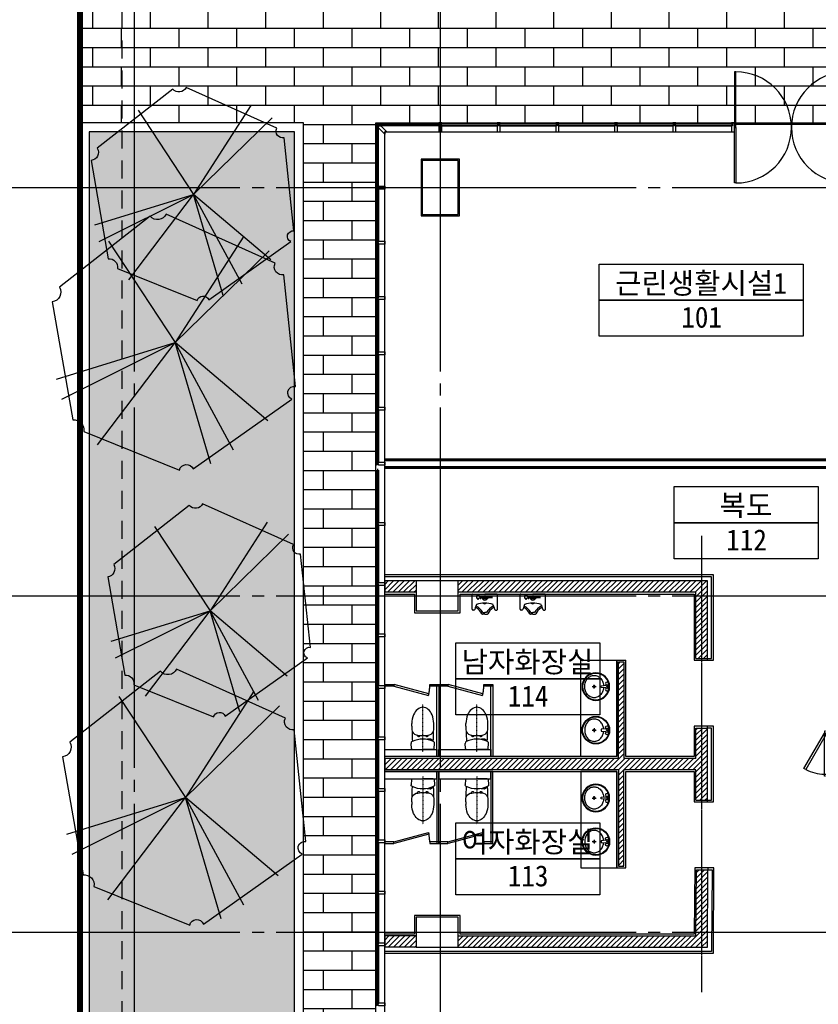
# Model space of a CAD drawing. Header units: millimetres. Extents: x 3753571 to 3837671, y -5256172 to -5196772.
# Tile 3 of 10: x 3771529 to 3784833, y -5235713 to -5219319. Entities that reach past the tile are written whole.
import ezdxf
from ezdxf.enums import TextEntityAlignment as Align

# ---------------------------------------------------------------- set-up
doc = ezdxf.new("R2010")
doc.units = ezdxf.units.MM
doc.header["$MEASUREMENT"] = 0
for name, pattern in [('ACAD_ISO05W100', [34, 24, -3, 0.5, -3, 0.5, -3]), ('CEN', [66, 60, -2, 2, -2]), ('DASHDOT', [22, 20, -1, 0, -1]), ('DASHDOT2', [0.5, 0.25, -0.125, 0, -0.125]), ('HID', [5, 3, -2])]:
    doc.linetypes.add(name, pattern=pattern)
doc.layers.get('0').update_dxf_attribs({"linetype": 'CONTINUOUS'})
for name, color, linetype in [('-TOIL', 251, 'CONTINUOUS'), ('0-F-BATH', 6, 'CONTINUOUS'), ('A-WIN', 4, 'CONTINUOUS'), ('AA-FFXM-SANI', 7, 'CONTINUOUS'), ('CEN', 13, 'CEN'), ('CEN-1', 13, 'CEN'), ('DO', 7, 'CONTINUOUS'), ('door', 4, 'CONTINUOUS'), ('DS-F-BATH FUR', 4, 'CONTINUOUS'), ('F-DOOR', 4, 'CONTINUOUS'), ('FIN', 6, 'CONTINUOUS'), ('HA1', 8, 'CONTINUOUS'), ('HI', 4, 'HID'), ('PR', 3, 'ACAD_ISO05W100'), ('RBO', 1, 'CONTINUOUS'), ('TE2', 2, 'CONTINUOUS'), ('WA1', 2, 'CONTINUOUS'), ('WA2', 3, 'CONTINUOUS'), ('WA3', 7, 'CONTINUOUS'), ('WIN1', 4, 'CONTINUOUS'), ('WIN2', 9, 'CONTINUOUS')]:
    doc.layers.add(name, color=color, linetype=linetype)
doc.styles.add('돋움체', font='txt')

# ---------------------------------------------------------------- blocks, each defined once
blk = doc.blocks.new('D_750')
at = {"layer": 'DO', "color": 8}
for p, q in [((572803, -959540), (573487, -959540)), ((572818, -959588), (573472, -959588)), ((572818, -959660), (573472, -959660))]:
    blk.add_line(p, q, dxfattribs=at)
at = {"layer": 'DO'}
for points in [[(573487, -959540), (573469, -959571), (572878, -959229), (572895, -959199), (573487, -959540)], [(572770, -959560), (572770, -959540), (572803, -959540), (572803, -959588), (572818, -959588), (572818, -959660), (572770, -959660), (572770, -959640)], [(573520, -959560), (573520, -959540), (573487, -959540), (573487, -959588), (573472, -959588), (573472, -959660), (573520, -959660), (573520, -959640)]]:
    blk.add_lwpolyline(points, dxfattribs=at)
at = {"layer": 'DO', "color": 8}
blk.add_arc((573487, -959540), 684, 152.9331, 180, dxfattribs=at)
blk = doc.blocks.new('rewa')
at = {"layer": 'DS-F-BATH FUR', "color": 6}
for p, q in [((-17980, -13277), (-17987, -13361)), ((-17965, -13263), (-17791, -13263)), ((-17617, -13263), (-17791, -13263)), ((-17602, -13277), (-17595, -13361)), ((-17973, -13647), (-17973, -13693)), ((-17608, -13647), (-17608, -13693))]:
    blk.add_line(p, q, dxfattribs=at)
at = {"layer": 'DS-F-BATH FUR', "color": 1, "linetype": 'DASHDOT2', "ltscale": 0.2}
blk.add_line((-17791, -13224), (-17791, -14017), dxfattribs=at)
at = {"layer": 'DS-F-BATH FUR', "color": 6}
for centre, radius, start, end in [((-17965, -13278), 15, 90, 175.5438), ((-17617, -13278), 15, 4.4562, 90), ((-17955, -13364), 32, 175.5438, 244.3291), ((-13971, -13637), 4000, 176.5255, 179.0748), ((-17791, -13023), 410, 244.3291, 270), ((-17923, -13401), 30, 177.5999, 267.48), ((-17929, -13531), 100, 82.3542, 87.48), ((-17896, -13113), 319, 266.3723, 273.1106), ((-17880, -13402), 30, 273.1106, 303.816), ((-17791, -13023), 410, 270, 295.6709), ((-21611, -13637), 4000, 0.9252, 3.4745), ((-17627, -13364), 32, 295.6709, 4.4562), ((-17883, -13593), 90, 102.3712, 179.2062), ((-13973, -13647), 4000, 179.2062, 180), ((-17791, -14013), 520, 77.6288, 102.3712), ((-17861, -13498), 22.5, 5.9653, 189.5013), ((-17721, -13498), 22.5, 350.4987, 174.0347), ((-17699, -13593), 90, 0.7938, 77.6288), ((-21608, -13647), 4000, 0, 0.7938), ((-17593, -13693), 380, 180, 202.6364), ((-17988, -13693), 380, 337.3636, 0), ((-17713, -13743), 250, 202.6364, 228.143), ((-17791, -13829), 134, 228.143, 311.857), ((-17868, -13743), 250, 311.857, 337.3636)]:
    blk.add_arc(centre, radius, start, end, dxfattribs=at)
blk = doc.blocks.new('A$C297C6AD3')
at = {"layer": '-TOIL'}
for p, q in [((-31, 1), (31, 1)), ((0, 31), (0, -31)), ((195, 21), (118, 14)), ((118, 14), (118, -14)), ((200, 29), (200, 26)), ((228, 29), (228, -29)), ((118, -14), (195, -21)), ((200, -26), (200, -29))]:
    blk.add_line(p, q, dxfattribs=at)
blk.add_lwpolyline([(157, 18, 0.064435), (146, 72, 0.091719), (112, 132, 0.103599), (59, 172, 0.113912), (0, 186, 0.113912), (-59, 172, 0.103599), (-112, 132, 0.091719), (-146, 72, 0.084785), (-158, 0, 0.084785), (-146, -72, 0.091719), (-112, -132, 0.103599), (-59, -172, 0.113912), (0, -186, 0.113912), (59, -172, 0.103599), (112, -132, 0.091719), (146, -72, 0.064435), (157, -18, 0.084785)], format="xyb", dxfattribs=at)
for centre, radius in [((28, 0), 230), ((28, 0), 220), ((0, 0), 15), ((214, 50), 25), ((214, 0), 8), ((214, -50), 25)]:
    blk.add_circle(centre, radius, dxfattribs=at)
for centre, start, end in [((194, 26), 275.3909, 0), ((194, -26), 0, 84.6091)]:
    blk.add_arc(centre, 5, start, end, dxfattribs=at)
blk = doc.blocks.new('평면도$0$A$C5F25755C')
at = {"layer": '-TOIL'}
for p, q in [((0, 223), (0, 0)), ((281, 235), (12, 235)), ((255, 174), (282, 184)), ((295, 202), (295, 222)), ((40, 27), (40, 44)), ((42, 57), (42, 69)), ((42, 69), (77, 69)), ((42, 57), (77, 57)), ((77, 43), (42, 43)), ((53, 12), (47, 0)), ((47, 0), (73, 0)), ((47, 0), (53, -11)), ((54, 69), (51, 137)), ((66, 12), (53, 12)), ((64, 69), (67, 137)), ((73, 0), (66, 12)), ((66, -11), (73, 0)), ((77, 69), (77, 57)), ((79, 44), (79, 27)), ((94, 37), (79, 37)), ((194, 153), (255, 174)), ((343, 34), (343, 0)), ((374, 0), (374, 42)), ((0, -223), (0, 0)), ((13, -101), (0, -88)), ((13, -147), (0, -159)), ((13, -106), (13, -101)), ((13, -141), (13, -106)), ((13, -141), (13, -147)), ((27, -106), (27, -141)), ((27, -140), (27, -106)), ((27, -106), (31, -106)), ((42, -146), (27, -140)), ((40, -50), (40, -26)), ((42, -50), (40, -50)), ((42, -71), (42, -50)), ((77, -50), (42, -50)), ((42, -71), (77, -71)), ((42, -95), (42, -85)), ((77, -85), (42, -85)), ((78, -146), (42, -146)), ((53, -11), (66, -11)), ((77, -50), (79, -50)), ((77, -50), (77, -71)), ((77, -85), (77, -104)), ((78, -146), (78, -105)), ((78, -105), (83, -110)), ((83, -139), (78, -146)), ((79, -50), (79, -26)), ((79, -37), (94, -37)), ((83, -110), (83, -139)), ((93, -117), (83, -117)), ((83, -132), (93, -132)), ((93, -132), (93, -117)), ((194, -153), (255, -174)), ((255, -174), (282, -184)), ((343, -34), (343, 0)), ((374, 0), (374, -42)), ((281, -235), (12, -235)), ((295, -202), (295, -222))]:
    blk.add_line(p, q, dxfattribs=at)
blk.add_circle((60, 0), 33, dxfattribs=at)
for centre, radius, start, end in [((12, 223), 12, 90, 180), ((282, 222), 13, 0, 94.2422), ((276, 202), 19.3, 289.1079, 359.2168), ((42, 50), 7, 90, 270), ((36, 40), 16.6, 76.0432, 82.5006), ((36, 61), 16.6, 277.4994, 283.9568), ((37, 45), 11.2, 59.0362, 76.0432), ((37, 56), 11.2, 283.9568, 300.9638), ((39, 48), 7.36, 34.6195, 59.0362), ((39, 52), 7.36, 300.9638, 325.3805), ((42, 50), 3.72, 0, 34.6195), ((42, 50), 3.72, 325.3805, 0), ((53, 50), 3.72, 145.3805, 180), ((53, 50), 3.72, 180, 214.6195), ((56, 48), 7.36, 120.9638, 145.3805), ((56, 52), 7.36, 214.6195, 239.0362), ((62, 121), 19.7, 98.0272, 123.0849), ((58, 45), 11.2, 103.9568, 120.9638), ((58, 56), 11.2, 239.0362, 256.0432), ((59, 40), 16.6, 90, 103.9568), ((59, 61), 16.6, 256.0432, 270), ((56, 121), 19.7, 56.9151, 81.9728), ((59, 40), 16.6, 76.0432, 90), ((59, 61), 16.6, 270, 283.9568), ((60, 45), 11.2, 59.0362, 76.0432), ((60, 56), 11.2, 283.9568, 300.9638), ((62, 48), 7.36, 34.6195, 59.0362), ((62, 52), 7.36, 300.9638, 325.3805), ((65, 50), 3.72, 0, 34.6195), ((65, 50), 3.72, 325.3805, 0), ((76, 50), 3.72, 145.3805, 180), ((76, 50), 3.72, 180, 214.6195), ((79, 48), 7.36, 120.9638, 145.3805), ((79, 52), 7.36, 214.6195, 239.0362), ((81, 45), 11.2, 103.9568, 120.9638), ((81, 56), 11.2, 239.0362, 256.0432), ((77, 50), 7, 270, 90), ((82, 40), 16.6, 94.5225, 103.9568), ((82, 61), 16.6, 256.0432, 265.4775), ((65, 0), 47, 308.0888, 51.9112), ((518, 12), 353, 156.3901, 181.8729), ((149, 0), 22, 314.1864, 45.8136), ((518, -12), 353, 178.1271, 203.6099), ((149, 0), 32, 299.3495, 60.6505), ((519, 335), 349, 209.8739, 239.6798), ((281, 165), 27.9, 159.9216, 205.6297), ((482, 301), 270, 213.2087, 245.0015), ((355, 42), 19.1, 0, 47.2682), ((20, -106), 7, 0, 180), ((20, -141), 7, 180, 0), ((31, -95), 11, 270, 0), ((42, -78), 7, 90, 270), ((36, -88), 16.6, 76.0432, 82.5006), ((36, -67), 16.6, 277.4994, 283.9568), ((37, -83), 11.2, 59.0362, 76.0432), ((37, -72), 11.2, 283.9568, 300.9638), ((39, -80), 7.36, 34.6195, 59.0362), ((39, -76), 7.36, 300.9638, 325.3805), ((42, -78), 3.72, 0, 34.6195), ((42, -78), 3.72, 325.3805, 0), ((53, -78), 3.72, 145.3805, 180), ((53, -78), 3.72, 180, 214.6195), ((56, -80), 7.36, 120.9638, 145.3805), ((56, -76), 7.36, 214.6195, 239.0362), ((58, -83), 11.2, 103.9568, 120.9638), ((58, -72), 11.2, 239.0362, 256.0432), ((59, -88), 16.6, 90, 103.9568), ((59, -67), 16.6, 256.0432, 270), ((59, -88), 16.6, 76.0432, 90), ((59, -67), 16.6, 270, 283.9568), ((60, -83), 11.2, 59.0362, 76.0432), ((60, -72), 11.2, 283.9568, 300.9638), ((62, -80), 7.36, 34.6195, 59.0362), ((62, -76), 7.36, 300.9638, 325.3805), ((65, -78), 3.72, 0, 34.6195), ((65, -78), 3.72, 325.3805, 0), ((76, -78), 3.72, 145.3805, 180), ((76, -78), 3.72, 180, 214.6195), ((79, -80), 7.36, 120.9638, 145.3805), ((79, -76), 7.36, 214.6195, 239.0362), ((81, -83), 11.2, 103.9568, 120.9638), ((81, -72), 11.2, 239.0362, 256.0432), ((77, -78), 7, 270, 90), ((82, -88), 16.6, 94.5225, 103.9568), ((82, -67), 16.6, 256.0432, 265.4775), ((519, -335), 349, 120.3215, 150.2591), ((281, -165), 27.9, 154.3703, 200.0784), ((482, -301), 270, 114.9985, 146.7913), ((355, -42), 19.1, 312.7318, 0), ((12, -223), 12, 180, 270), ((282, -222), 13, 265.7578, 0), ((276, -202), 19.3, 0.7832, 70.8921)]:
    blk.add_arc(centre, radius, start, end, dxfattribs=at)
blk = doc.blocks.new('CW-1')
at = {"layer": 'door'}
for points in [[(704860, -1026992), (704879, -1026992), (704879, -1026980), (704829, -1026980), (704829, -1026992), (704848, -1026992)], [(704848, -1027028), (704829, -1027028), (704829, -1027130), (704879, -1027130), (704879, -1027028), (704860, -1027028)], [(704848, -1026992), (704848, -1027028)], [(704860, -1026992), (704860, -1027028)]]:
    blk.add_lwpolyline(points, dxfattribs=at)
blk = doc.blocks.new('CW-2')
at = {"layer": 'WIN1'}
blk.add_lwpolyline([(705467, -982124), (705441, -982124), (705477, -982160), (705503, -982160), (705605, -982262), (705570, -982262), (705570, -982297), (705468, -982195), (705468, -982168), (705432, -982132), (705432, -982159), (705420, -982147), (705420, -982112), (705455, -982112), (705467, -982124)], dxfattribs=at)
blk = doc.blocks.new('CW-3')
at = {"layer": 'door'}
for points in [[(723064, -1003919), (723045, -1003919), (723045, -1003817), (723095, -1003817), (723095, -1003919), (723095, -1003919)], [(723095, -1003955), (723095, -1003955), (723095, -1003967), (723045, -1003967), (723045, -1003955), (723064, -1003955)], [(723064, -1003955), (723064, -1003919)], [(723095, -1003955), (723095, -1003919)]]:
    blk.add_lwpolyline(points, dxfattribs=at)
blk = doc.blocks.new('청단풍_2')
at = {"color": 244}
for p in [(-0.2569, 0.39), (0.2642, 0.4102), (0.3628, 0.3538), (-0.4569, -0.1413), (-0.4372, -0.2178), (-0.2992, -0.3949), (0.1374, -0.4673), (0.2247, -0.415), (0.3571, -0.3023)]:
    blk.add_line(p, (0, 0), dxfattribs=at)
blk.add_lwpolyline([(0.4191, 0.2612, -0.619265), (0.3853, 0.3055), (-0.0344, 0.4947, -0.546637), (-0.0964, 0.4866), (-0.4457, 0.2129, -0.535549), (-0.4738, 0.1566), (-0.395, -0.2983, -0.500177), (-0.3527, -0.3426), (0.0163, -0.4915, -0.719746), (0.0698, -0.4875), (0.4501, -0.2178, -0.913641), (0.4642, -0.1695)], format="xyb", close=True)

msp = doc.modelspace()

# ---------------------------------------------------------------- hatches: boundary and pattern name
at = {"layer": 'HA1', "ltscale": 1000}
h = msp.add_hatch(dxfattribs=at)
h.set_pattern_fill('AR-BRSTD', color=256, scale=120)
h.set_pattern_definition([(0, (2862666.85, -4093561.58), (0, 320.04), []), (90, (2862666.85, -4093561.6), (-480, 320.04), [320.04, -320.04])])
h.paths.add_polyline_path([(3778334.29, -5217262.953), (3772534.29, -5217262.953), (3772534.29, -5221037.953), (3776259.29, -5221037.953), (3776259.29, -5242387.953), (3772534.29, -5242387.953), (3772534.29, -5247162.953), (3815734.29, -5247162.953), (3815734.29, -5217262.953), (3802234.29, -5217262.953)])
h.paths.add_polyline_path([(3810809.29, -5221037.953), (3810809.29, -5242387.953), (3792209.289, -5242387.953), (3792209.289, -5243887.952), (3789234.29, -5243887.953), (3789234.29, -5242387.953), (3777459.29, -5242387.953), (3777459.29, -5221037.953)], flags=16)
h.paths.add_polyline_path([(3786634.29, -5221662.953), (3786634.29, -5222562.953), (3786034.29, -5222562.953), (3786034.29, -5221662.953)], flags=0)
h.paths.add_polyline_path([(3793834.29, -5221662.953), (3794434.29, -5221662.953), (3794434.29, -5222562.953), (3793934.29, -5222562.953), (3793934.29, -5226662.953), (3794434.29, -5226662.953), (3794434.29, -5226762.953), (3793834.29, -5226762.953), (3793834.29, -5222562.953)], flags=0)
h.paths.add_polyline_path([(3778834.29, -5221662.953), (3778834.29, -5222562.953), (3778234.29, -5222562.953), (3778234.29, -5221662.953)], flags=0)
h.paths.add_polyline_path([(3785084.29, -5228562.953), (3789334.29, -5228562.953), (3789334.29, -5229562.953), (3789234.29, -5229562.953), (3789134.29, -5229562.953), (3789134.29, -5230862.953), (3789234.29, -5230862.953), (3789334.29, -5230862.953), (3789334.29, -5232562.953), (3789234.29, -5232562.953), (3789134.29, -5232562.953), (3789134.29, -5233862.953), (3789234.29, -5233862.953), (3789334.29, -5233862.953), (3789334.29, -5234862.953), (3785084.29, -5234862.953)], flags=0)
h.paths.add_polyline_path([(3789304.29, -5228592.953), (3789304.29, -5229532.953), (3789234.29, -5229532.953), (3789234.29, -5228662.953), (3786534.29, -5228662.953), (3786534.29, -5234762.953), (3789234.29, -5234762.953), (3789234.29, -5233892.953), (3789304.29, -5233892.953), (3789304.29, -5234832.953), (3784864.29, -5234832.953), (3784864.29, -5231942.953), (3784934.29, -5231942.953), (3784934.29, -5234762.953), (3786534.29, -5234762.953), (3786534.29, -5228662.953), (3784934.29, -5228662.953), (3784934.29, -5231132.953), (3784864.29, -5231132.953), (3784864.29, -5228592.953)], flags=0)
h.paths.add_polyline_path([(3782889.29, -5228562.953), (3782934.29, -5228562.953), (3783084.29, -5228562.953), (3783084.29, -5229982.953), (3782984.29, -5229982.953), (3782889.29, -5229982.953), (3782889.29, -5231082.953), (3782984.29, -5231082.953), (3783084.29, -5231082.953), (3783084.29, -5232342.953), (3782984.29, -5232342.953), (3782889.29, -5232342.953), (3782889.29, -5233442.953), (3782993.332, -5233442.953), (3783093.332, -5233442.953), (3783084.29, -5234862.953), (3782889.29, -5234862.953), (3782889.29, -5234762.953), (3778834.29, -5234762.953), (3778134.29, -5234762.953), (3778134.29, -5234262.953), (3778834.29, -5234262.953), (3778834.29, -5234572.953), (3782794.29, -5234572.953), (3782803.332, -5233472.953), (3782889.29, -5233472.953), (3782889.29, -5232342.953), (3782764.29, -5232342.953), (3782764.29, -5231837.953), (3781624.29, -5231837.953), (3781624.29, -5233442.953), (3781474.29, -5233442.953), (3780874.29, -5233442.953), (3780874.29, -5231837.953), (3779409.29, -5231837.953), (3779409.29, -5233037.953), (3779379.29, -5233037.953), (3779259.29, -5233037.953), (3779259.29, -5233007.953, 0.052994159), (3779245.885, -5232881.833), (3778667.054, -5233036.931), (3778659.29, -5233007.953), (3778659.29, -5233037.953), (3778509.29, -5233037.953), (3778359.29, -5233037.953), (3778359.29, -5233007.953, 0.052994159), (3778345.885, -5232881.833), (3777767.054, -5233036.931), (3777759.29, -5233007.953), (3778338.845, -5232852.661), (3778346.61, -5232881.639), (3778345.885, -5232881.833, -0.052994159), (3778359.29, -5233007.953), (3778479.29, -5233007.953), (3778479.29, -5231837.953), (3781474.29, -5231837.953), (3781474.29, -5233442.953), (3781624.29, -5233442.953), (3781624.29, -5231837.953), (3782764.29, -5231837.953), (3782764.29, -5232342.953), (3782889.29, -5232342.953), (3782889.29, -5231082.953), (3782764.29, -5231082.953), (3782764.29, -5231587.953), (3781624.29, -5231587.953), (3781624.29, -5229982.953), (3781474.29, -5229982.953), (3781474.29, -5231587.953), (3778479.29, -5231587.953), (3778479.29, -5231467.953), (3778479.29, -5230417.953), (3778359.29, -5230417.953, -0.052994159), (3778345.885, -5230544.072), (3778346.61, -5230544.266), (3778338.845, -5230573.244), (3777759.29, -5230417.953), (3777609.29, -5230417.953), (3777609.29, -5230387.953), (3777759.29, -5230387.953), (3777759.29, -5230417.953), (3777767.054, -5230388.975), (3778345.885, -5230544.072, 0.052994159), (3778359.29, -5230417.953), (3778359.29, -5230387.953), (3778509.29, -5230387.953), (3778659.29, -5230387.953), (3778659.29, -5230417.953), (3778667.054, -5230388.975), (3779245.885, -5230544.072, 0.052994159), (3779259.29, -5230417.953), (3779259.29, -5230387.953), (3779409.29, -5230387.953), (3779409.29, -5230417.953), (3779409.29, -5231587.953), (3780874.29, -5231587.953), (3780874.29, -5229982.953), (3781474.29, -5229982.953), (3781624.29, -5229982.953), (3781624.29, -5231587.953), (3782764.29, -5231587.953), (3782764.29, -5231082.953), (3782889.29, -5231082.953), (3782889.29, -5229952.953), (3782794.29, -5229952.953), (3782794.29, -5228852.953), (3778834.29, -5228852.953), (3778834.29, -5229162.953), (3778134.29, -5229162.953), (3778134.29, -5228662.953), (3778834.29, -5228662.953), (3782889.29, -5228662.953)], flags=0)
h.paths.add_polyline_path([(3792384.29, -5228562.953), (3795384.29, -5228562.953), (3795384.29, -5231162.953), (3798884.29, -5231162.953), (3798884.29, -5231062.953), (3799334.542, -5231062.953), (3799334.542, -5231162.953), (3795384.29, -5231162.953), (3795384.29, -5234862.953), (3792384.29, -5234862.953)], flags=0)
h.paths.add_polyline_path([(3795854.29, -5228592.953), (3795854.29, -5228662.953), (3792584.29, -5228662.953), (3792584.29, -5234762.953), (3795954.29, -5234762.953), (3795954.29, -5234832.953), (3792414.29, -5234832.953), (3792414.29, -5228592.953)], flags=0)
h.paths.add_polyline_path([(3782984.29, -5231112.953), (3783054.29, -5231112.953), (3783054.29, -5232312.953), (3782984.29, -5232312.953)], flags=0)
h.paths.add_polyline_path([(3789234.29, -5230892.953), (3789304.29, -5230892.953), (3789304.29, -5232532.953), (3789234.29, -5232532.953)], flags=0)
h.paths.add_polyline_path([(3779379.29, -5231467.953), (3779379.29, -5231587.953), (3778509.29, -5231587.953), (3778509.29, -5231467.953)], flags=0)
h.paths.add_polyline_path([(3796914.29, -5228592.953), (3799554.29, -5228592.953), (3799554.29, -5228662.953), (3796914.29, -5228662.953)], flags=0)
h.paths.add_polyline_path([(3801634.29, -5221662.953), (3802234.29, -5221662.953), (3802234.29, -5222562.953), (3801634.29, -5222562.953)], flags=0)
h.paths.add_polyline_path([(3800614.29, -5228592.953), (3802154.29, -5228592.953), (3802154.29, -5228662.953), (3801584.29, -5228662.953), (3801584.29, -5234762.953), (3803184.29, -5234762.953), (3803184.29, -5228662.953), (3802964.29, -5228662.953), (3802964.29, -5228592.953), (3803404.29, -5228592.953), (3803404.29, -5234832.953), (3796764.29, -5234832.953), (3796764.29, -5234762.953), (3801584.29, -5234762.953), (3801584.29, -5228662.953), (3800614.29, -5228662.953)], flags=0)
h.paths.add_polyline_path([(3793834.29, -5236662.953), (3794434.29, -5236662.953), (3794434.29, -5236762.953), (3793934.29, -5236762.953), (3793934.29, -5240862.953), (3794434.29, -5240862.953), (3794434.29, -5241762.953), (3793834.29, -5241762.953), (3793834.29, -5240862.953)], flags=0)
h.paths.add_polyline_path([(3786634.29, -5240862.953), (3786634.29, -5241762.953), (3786034.29, -5241762.953), (3786034.29, -5240862.953)], flags=0)
h.paths.add_polyline_path([(3778834.29, -5240862.953), (3778834.29, -5241762.953), (3778234.29, -5241762.953), (3778234.29, -5240862.953)], flags=0)
h.paths.add_polyline_path([(3809434.29, -5221662.953), (3810034.29, -5221662.953), (3810034.29, -5222562.953), (3809434.29, -5222562.953)], flags=0)
h.paths.add_polyline_path([(3809434.29, -5228662.953), (3810134.29, -5228662.953), (3810134.29, -5229162.953), (3809434.29, -5229162.953)], flags=0)
h.paths.add_polyline_path([(3801634.29, -5240862.953), (3802234.29, -5240862.953), (3802234.29, -5241762.953), (3801634.29, -5241762.953)], flags=0)
h.paths.add_polyline_path([(3809434.29, -5234262.953), (3810134.29, -5234262.953), (3810134.29, -5234762.953), (3809434.29, -5234762.953)], flags=0)
h.paths.add_polyline_path([(3809434.29, -5240862.953), (3810034.29, -5240862.953), (3810034.29, -5241762.953), (3809434.29, -5241762.953)], flags=0)
at = {"layer": 'HA1'}
h = msp.add_hatch(dxfattribs=at)
h.set_pattern_fill('AR-SAND', color=256, scale=150)
h.set_pattern_definition([(37.5, (2862666.85, -4093561.58), (-9.449004, 289.023565), [0, -228, 0, -255, 0, -243.75]), (7.5, (2862666.85, -4093561.58), (265.46651, 423.32191), [0, -123, 0, -205.5, 0, -78.75]), (327.5, (2862482.35, -4093561.58), (467.12128, 0.84886), [0, -75, 0, -270, 0, -352.5]), (317.5, (2862482.35, -4093561.58), (450.91899, 131.65133), [0, -37.5, 0, -177, 0, -202.5])])
h.paths.add_polyline_path([(3772684.29, -5242237.953), (3776109.29, -5242237.953), (3776109.29, -5221187.953), (3772684.29, -5221187.953)])
at = {"layer": 'HA1', "ltscale": 200}
h = msp.add_hatch(dxfattribs=at)
h.set_pattern_fill('ANSI31', color=256, scale=500)
h.paths.add_polyline_path([(3782984.29, -5231112.953), (3782794.29, -5231112.953), (3782794.29, -5231617.953), (3781594.29, -5231617.953), (3781594.29, -5230012.953), (3781504.29, -5230012.953), (3781504.29, -5231617.953), (3777609.29, -5231617.953), (3777609.29, -5231807.953), (3781504.29, -5231807.953), (3781504.29, -5233412.953), (3781594.29, -5233412.953), (3781594.29, -5231807.953), (3782794.29, -5231807.953), (3782794.29, -5232312.953), (3782984.29, -5232312.953)])
h.paths.add_polyline_path([(3778134.29, -5228662.953), (3777609.29, -5228662.953), (3777609.29, -5228852.953), (3778134.29, -5228852.953)])
h.paths.add_polyline_path([(3782984.29, -5228662.953), (3782934.29, -5228662.953), (3778834.29, -5228662.953), (3778834.29, -5228852.953), (3782794.29, -5228852.953), (3782794.29, -5229952.953), (3782984.29, -5229952.953)])
h.paths.add_polyline_path([(3778134.29, -5234572.953), (3777609.29, -5234572.953), (3777609.29, -5234762.953), (3778134.29, -5234762.953)])
h.paths.add_polyline_path([(3782993.332, -5233472.953), (3782803.332, -5233472.953), (3782794.29, -5234572.953), (3778834.29, -5234572.953), (3778834.29, -5234762.953), (3782984.29, -5234762.953)])

# ---------------------------------------------------------------- linework, layer by layer
at = {"layer": '-TOIL'}
for points in [[(3780874.29, -5231587.953), (3780874.29, -5229982.953), (3781474.29, -5229982.953), (3781474.29, -5231587.953)], [(3780874.29, -5231837.953), (3780874.29, -5233442.953), (3781474.29, -5233442.953), (3781474.29, -5231837.953)]]:
    msp.add_lwpolyline(points, close=True, dxfattribs=at)
at = {"layer": '0-F-BATH'}
for points in [[(3777609.29, -5231467.953), (3778479.29, -5231467.953), (3778479.29, -5231587.953), (3777609.29, -5231587.953)], [(3777609.29, -5231957.953), (3778479.29, -5231957.953), (3778479.29, -5231837.953), (3777609.29, -5231837.953)]]:
    msp.add_lwpolyline(points, dxfattribs=at)
for points in [[(3779379.29, -5231467.953), (3779379.29, -5231587.953), (3778509.29, -5231587.953), (3778509.29, -5231467.953)], [(3779379.29, -5231957.953), (3779379.29, -5231837.953), (3778509.29, -5231837.953), (3778509.29, -5231957.953)]]:
    msp.add_lwpolyline(points, close=True, dxfattribs=at)
at = {"layer": 'A-WIN'}
for points in [[(3777609.29, -5230387.953), (3777759.29, -5230387.953), (3777759.29, -5230417.953), (3777609.29, -5230417.953)], [(3778346.61, -5230544.266), (3777767.054, -5230388.975), (3777759.29, -5230417.953), (3778338.845, -5230573.244)], [(3778359.29, -5230387.953), (3778509.29, -5230387.953), (3778509.29, -5230417.953), (3778359.29, -5230417.953)], [(3778479.29, -5231587.953), (3778479.29, -5230387.953), (3778509.29, -5230387.953), (3778509.29, -5231587.953)], [(3778509.29, -5230387.953), (3778659.29, -5230387.953), (3778659.29, -5230417.953), (3778509.29, -5230417.953)], [(3779246.61, -5230544.266), (3778667.054, -5230388.975), (3778659.29, -5230417.953), (3779238.845, -5230573.244)], [(3779259.29, -5230387.953), (3779409.29, -5230387.953), (3779409.29, -5230417.953), (3779259.29, -5230417.953)], [(3779379.29, -5231587.953), (3779379.29, -5230387.953), (3779409.29, -5230387.953), (3779409.29, -5231587.953)], [(3778479.29, -5231837.953), (3778479.29, -5233037.953), (3778509.29, -5233037.953), (3778509.29, -5231837.953)], [(3779379.29, -5231837.953), (3779379.29, -5233037.953), (3779409.29, -5233037.953), (3779409.29, -5231837.953)], [(3778346.61, -5232881.639), (3777767.054, -5233036.931), (3777759.29, -5233007.953), (3778338.845, -5232852.661)], [(3779246.61, -5232881.639), (3778667.054, -5233036.931), (3778659.29, -5233007.953), (3779238.845, -5232852.661)], [(3778359.29, -5233037.953), (3778509.29, -5233037.953), (3778509.29, -5233007.953), (3778359.29, -5233007.953)], [(3778509.29, -5233037.953), (3778659.29, -5233037.953), (3778659.29, -5233007.953), (3778509.29, -5233007.953)], [(3779259.29, -5233037.953), (3779409.29, -5233037.953), (3779409.29, -5233007.953), (3779259.29, -5233007.953)]]:
    msp.add_lwpolyline(points, close=True, dxfattribs=at)
msp.add_lwpolyline([(3777609.29, -5233037.953), (3777759.29, -5233037.953), (3777759.29, -5233007.953), (3777609.29, -5233007.953)], dxfattribs=at)
at = {"layer": 'CEN', "ltscale": 100}
for p, q in [((3773434.29, -5205977.477), (3773434.29, -5250325.917)), ((3778534.29, -5205977.477), (3778534.29, -5250325.917)), ((3769198.874, -5222112.953), (3820057.54, -5222112.953)), ((3769198.874, -5228912.953), (3820057.54, -5228912.953)), ((3769198.874, -5234512.953), (3820057.54, -5234512.953))]:
    msp.add_line(p, q, dxfattribs=at)
at = {"layer": 'CEN-1'}
msp.add_line((3782889.29, -5227912.953), (3782889.29, -5235512.953), dxfattribs=at)
at = {"layer": 'F-DOOR', "color": 1, "linetype": 'DASHDOT'}
for centre, start, end in [((3777759.29, -5230417.953), 345, 0), ((3778659.29, -5230417.953), 345, 0), ((3777759.29, -5233007.953), 0, 15), ((3778659.29, -5233007.953), 0, 15)]:
    msp.add_arc(centre, 600, start, end, dxfattribs=at)
at = {"layer": 'FIN'}
for p, q in [((3777609.29, -5228882.953), (3778104.29, -5228882.953)), ((3778104.29, -5228882.953), (3778104.29, -5229192.953)), ((3778864.29, -5229192.953), (3778864.29, -5228882.953)), ((3778864.29, -5228882.953), (3782764.29, -5228882.953)), ((3782764.29, -5228882.953), (3782764.29, -5229982.953)), ((3778104.29, -5229192.953), (3778864.29, -5229192.953)), ((3781474.29, -5231587.953), (3781474.29, -5229982.953)), ((3781474.29, -5229982.953), (3781624.29, -5229982.953)), ((3782764.29, -5229982.953), (3782984.29, -5229982.953)), ((3781474.29, -5233442.953), (3781624.29, -5233442.953)), ((3782773.332, -5233442.953), (3782764.29, -5234542.953)), ((3782993.332, -5233442.953), (3782773.332, -5233442.953)), ((3778864.29, -5234232.953), (3778104.29, -5234232.953)), ((3778104.29, -5234232.953), (3778104.29, -5234542.953)), ((3778864.29, -5234542.953), (3778864.29, -5234232.953)), ((3778104.29, -5234542.953), (3777609.29, -5234542.953)), ((3782764.29, -5234542.953), (3778864.29, -5234542.953))]:
    msp.add_line(p, q, dxfattribs=at)
msp.add_lwpolyline([(3778214.29, -5222582.953), (3778854.29, -5222582.953), (3778854.29, -5221642.953), (3778214.29, -5221642.953)], close=True, dxfattribs=at)
for points in [[(3786454.29, -5226662.953), (3786454.29, -5226638.953), (3777609.29, -5226638.953)], [(3786454.29, -5226650.953), (3777609.29, -5226650.953)], [(3777609.29, -5226786.953), (3786454.29, -5226786.953), (3786454.29, -5226762.953)], [(3777609.29, -5226774.953), (3786454.29, -5226774.953)], [(3782984.29, -5229982.953), (3783084.29, -5229982.953), (3783084.29, -5228562.953), (3782934.29, -5228562.953), (3777609.29, -5228562.953)], [(3782984.29, -5231082.953), (3782764.29, -5231082.953), (3782764.29, -5231587.953), (3781624.29, -5231587.953), (3781624.29, -5229982.953)], [(3782984.29, -5232342.953), (3783084.29, -5232342.953), (3783084.29, -5231082.953), (3782984.29, -5231082.953)], [(3781474.29, -5231587.953), (3777609.29, -5231587.953)], [(3777609.29, -5231837.953), (3781474.29, -5231837.953), (3781474.29, -5233442.953)], [(3781624.29, -5233442.953), (3781624.29, -5231837.953), (3782764.29, -5231837.953), (3782764.29, -5232342.953), (3782984.29, -5232342.953)], [(3777609.29, -5234862.953), (3783084.29, -5234862.953), (3783093.332, -5233442.953), (3782993.332, -5233442.953)]]:
    msp.add_lwpolyline(points, dxfattribs=at)
at = {"layer": 'FIN', "color": 5}
for points in [[(3782984.29, -5229982.953), (3782984.29, -5229952.953), (3783054.29, -5229952.953), (3783054.29, -5228592.953), (3782934.29, -5228592.953), (3777609.29, -5228592.953)], [(3782984.29, -5232342.953), (3782984.29, -5232312.953), (3783054.29, -5232312.953), (3783054.29, -5231112.953), (3782984.29, -5231112.953), (3782984.29, -5231082.953)], [(3782993.332, -5233442.953), (3782993.332, -5233472.953), (3783063.332, -5233472.953), (3783054.29, -5234832.953), (3777609.29, -5234832.953)]]:
    msp.add_lwpolyline(points, dxfattribs=at)
at = {"layer": 'HA1'}
for p, q in [((3783434.289, -5221187.953), (3783434.29, -5221037.953)), ((3783459.289, -5221037.953), (3785309.289, -5221037.953)), ((3783459.289, -5221057.953), (3785309.289, -5221057.953))]:
    msp.add_line(p, q, dxfattribs=at)
msp.add_lwpolyline([(3772534.29, -5242387.953), (3776259.29, -5242387.953), (3776259.29, -5221037.953), (3772534.29, -5221037.953), (3772534.29, -5242387.953)], dxfattribs=at)
at = {"layer": 'HA1', "ltscale": 1000}
msp.add_lwpolyline([(3789234.29, -5243887.953), (3789234.29, -5242387.953), (3777459.29, -5242387.953), (3777459.29, -5221037.953), (3810809.29, -5221037.953), (3810809.29, -5221037.953), (3810809.29, -5242387.953), (3792209.289, -5242387.953), (3792209.289, -5243887.952), (3789234.29, -5243887.953)], dxfattribs=at)
at = {"layer": 'HA1'}
msp.add_lwpolyline([(3772684.29, -5242237.953), (3776109.29, -5242237.953), (3776109.29, -5221187.953), (3772684.29, -5221187.953)], close=True, dxfattribs=at)
for p in [(3779509.29, -5221037.953), (3782434.29, -5221037.953)]:
    msp.add_point(p, dxfattribs=at)
at = {"layer": 'HI', "ltscale": 100}
msp.add_lwpolyline([(3802234.29, -5216962.953), (3815034.29, -5216962.953), (3815034.29, -5246462.953), (3773234.29, -5246462.953), (3773234.29, -5216962.953), (3802234.29, -5216962.953)], dxfattribs=at)
at = {"layer": 'PR', "ltscale": 100, "const_width": 100}
msp.add_lwpolyline([(3772534.29, -5209862.953), (3815734.29, -5209862.953), (3815734.29, -5247162.953), (3772534.29, -5247162.953)], close=True, dxfattribs=at)
at = {"layer": 'RBO'}
for points in [[(3781182.046, -5223987.844), (3781182.046, -5223387.844), (3784582.046, -5223387.844), (3784582.046, -5223987.844)], [(3781182.046, -5224587.844), (3781182.046, -5223987.844), (3784582.046, -5223987.844), (3784582.046, -5224587.844)], [(3782430.928, -5227693.694), (3782430.928, -5227093.694), (3784830.928, -5227093.694), (3784830.928, -5227693.694)], [(3782430.928, -5228293.694), (3782430.928, -5227693.694), (3784830.928, -5227693.694), (3784830.928, -5228293.694)], [(3778792.09, -5230294.165), (3778792.09, -5229694.165), (3781192.09, -5229694.165), (3781192.09, -5230294.165)], [(3778792.09, -5230894.165), (3778792.09, -5230294.165), (3781192.09, -5230294.165), (3781192.09, -5230894.165)], [(3778792.09, -5233290.361), (3778792.09, -5232690.361), (3781192.09, -5232690.361), (3781192.09, -5233290.361)], [(3778792.09, -5233890.361), (3778792.09, -5233290.361), (3781192.09, -5233290.361), (3781192.09, -5233890.361)]]:
    msp.add_lwpolyline(points, close=True, dxfattribs=at)
at = {"layer": 'WA1'}
for points in [[(3778234.29, -5222562.953), (3778834.29, -5222562.953), (3778834.29, -5221662.953), (3778234.29, -5221662.953)], [(3778134.29, -5228662.953), (3778134.29, -5229162.953), (3778834.29, -5229162.953), (3778834.29, -5228662.953)], [(3778134.29, -5234262.953), (3778134.29, -5234762.953), (3778834.29, -5234762.953), (3778834.29, -5234262.953)]]:
    msp.add_lwpolyline(points, close=True, dxfattribs=at)
at = {"layer": 'WA2', "ltscale": 200}
for p, q in [((3777609.29, -5228662.953), (3777609.29, -5228852.953)), ((3777609.29, -5231617.953), (3777609.29, -5231807.953)), ((3777609.29, -5234572.953), (3777609.29, -5234762.953))]:
    msp.add_line(p, q, dxfattribs=at)
at = {"layer": 'WA2'}
for p, q in [((3781504.29, -5231617.953), (3781504.29, -5230012.953)), ((3781504.29, -5230012.953), (3781594.29, -5230012.953)), ((3781594.29, -5230012.953), (3781594.29, -5231617.953)), ((3782794.29, -5229952.953), (3782984.29, -5229952.953)), ((3782794.29, -5231112.953), (3782984.29, -5231112.953)), ((3781504.29, -5231617.953), (3777609.29, -5231617.953)), ((3782794.29, -5231617.953), (3781594.29, -5231617.953)), ((3781504.29, -5231807.953), (3777609.29, -5231807.953)), ((3781504.29, -5231807.953), (3781504.29, -5233412.953)), ((3782794.29, -5231807.953), (3781594.29, -5231807.953)), ((3781594.29, -5233412.953), (3781594.29, -5231807.953)), ((3782794.29, -5232312.953), (3782984.29, -5232312.953)), ((3781504.29, -5233412.953), (3781594.29, -5233412.953)), ((3782803.332, -5233472.953), (3782993.332, -5233472.953))]:
    msp.add_line(p, q, dxfattribs=at)
for points in [[(3778134.29, -5228662.953), (3777609.29, -5228662.953)], [(3782984.29, -5229952.953), (3782984.29, -5228662.953), (3782934.29, -5228662.953), (3778834.29, -5228662.953)], [(3778134.29, -5228852.953), (3777609.29, -5228852.953)], [(3782794.29, -5229952.953), (3782794.29, -5228852.953), (3778834.29, -5228852.953)], [(3782794.29, -5231617.953), (3782794.29, -5231112.953)], [(3782984.29, -5232312.953), (3782984.29, -5231112.953)], [(3782794.29, -5232312.953), (3782794.29, -5231807.953)], [(3778834.29, -5234762.953), (3782984.29, -5234762.953), (3782993.332, -5233472.953)], [(3778834.29, -5234572.953), (3782794.29, -5234572.953), (3782803.332, -5233472.953)], [(3778134.29, -5234572.953), (3777609.29, -5234572.953)], [(3778134.29, -5234762.953), (3777609.29, -5234762.953)]]:
    msp.add_lwpolyline(points, dxfattribs=at)
at = {"layer": 'WA3'}
for points in [[(3786454.29, -5226662.953), (3777609.29, -5226662.953)], [(3786454.29, -5226762.953), (3777609.29, -5226762.953)]]:
    msp.add_lwpolyline(points, dxfattribs=at)
at = {"layer": 'WIN1'}
for p, q in [((3777471.29, -5221085.308), (3777471.29, -5222087.953)), ((3777489.29, -5222106.953), (3777489.29, -5221076.438)), ((3778528.289, -5221067.953), (3777497.775, -5221067.953)), ((3777506.645, -5221049.953), (3778509.289, -5221049.953)), ((3777507.29, -5222087.953), (3777507.29, -5221121.308)), ((3778509.289, -5221085.953), (3777542.645, -5221085.953)), ((3778540.29, -5221067.953), (3779502.643, -5221067.953)), ((3779483.643, -5221049.953), (3778559.29, -5221049.953)), ((3778559.29, -5221085.953), (3779483.643, -5221085.953)), ((3779515.29, -5221067.953), (3780477.643, -5221067.953)), ((3780458.643, -5221049.953), (3779534.29, -5221049.953)), ((3779534.29, -5221085.953), (3780458.643, -5221085.953)), ((3780490.29, -5221067.953), (3781452.643, -5221067.953)), ((3781433.643, -5221049.953), (3780509.29, -5221049.953)), ((3780509.29, -5221085.953), (3781433.643, -5221085.953)), ((3781465.29, -5221067.953), (3782427.643, -5221067.953)), ((3782408.643, -5221049.953), (3781484.29, -5221049.953)), ((3781484.29, -5221085.953), (3782408.643, -5221085.953)), ((3782440.29, -5221067.953), (3783402.643, -5221067.953)), ((3783383.643, -5221049.953), (3782459.29, -5221049.953)), ((3782459.29, -5221085.953), (3783383.643, -5221085.953)), ((3777471.29, -5223007.953), (3777471.29, -5222137.953)), ((3777489.29, -5222118.953), (3777489.29, -5223026.953)), ((3777507.29, -5222137.953), (3777507.29, -5223007.953)), ((3777471.29, -5223927.953), (3777471.29, -5223057.953)), ((3777489.29, -5223038.953), (3777489.29, -5223946.953)), ((3777507.29, -5223057.953), (3777507.29, -5223927.953)), ((3777471.29, -5224847.953), (3777471.29, -5223977.953)), ((3777489.29, -5223958.953), (3777489.29, -5224866.953)), ((3777507.29, -5223977.953), (3777507.29, -5224847.953)), ((3777471.29, -5225767.953), (3777471.29, -5224897.953)), ((3777489.29, -5224878.953), (3777489.29, -5225786.953)), ((3777507.29, -5224897.953), (3777507.29, -5225767.953)), ((3777471.29, -5226687.953), (3777471.29, -5225817.953)), ((3777489.29, -5225798.953), (3777489.29, -5226706.953)), ((3777507.29, -5225817.953), (3777507.29, -5226687.953)), ((3777471.29, -5227687.953), (3777471.29, -5226817.953)), ((3777489.29, -5226798.953), (3777489.29, -5227706.953)), ((3777507.29, -5226817.953), (3777507.29, -5227687.953)), ((3777471.29, -5228687.953), (3777471.29, -5227737.953)), ((3777489.29, -5227718.953), (3777489.29, -5228706.953)), ((3777507.29, -5227737.953), (3777507.29, -5228687.953)), ((3777471.29, -5229545.096), (3777471.29, -5228737.953)), ((3777489.29, -5228718.953), (3777489.29, -5229564.095)), ((3777507.29, -5228737.953), (3777507.29, -5229545.095)), ((3777471.29, -5230402.239), (3777471.29, -5229595.096)), ((3777489.29, -5229576.095), (3777489.29, -5230421.238)), ((3777507.29, -5229595.095), (3777507.29, -5230402.238)), ((3777471.29, -5231259.381), (3777471.29, -5230452.239)), ((3777489.29, -5230433.238), (3777489.29, -5231278.381)), ((3777507.29, -5230452.238), (3777507.29, -5231259.381)), ((3777471.29, -5232116.524), (3777471.29, -5231309.381)), ((3777489.29, -5231290.381), (3777489.29, -5232135.524)), ((3777507.29, -5231309.381), (3777507.29, -5232116.524)), ((3777471.29, -5232973.667), (3777471.29, -5232166.524)), ((3777489.29, -5232147.524), (3777489.29, -5232992.667)), ((3777507.29, -5232166.524), (3777507.29, -5232973.667)), ((3777471.29, -5233830.81), (3777471.29, -5233023.667)), ((3777489.29, -5233004.667), (3777489.29, -5233849.81)), ((3777507.29, -5233023.667), (3777507.29, -5233830.81)), ((3777471.29, -5234687.953), (3777471.29, -5233880.81)), ((3777489.29, -5233861.81), (3777489.29, -5234706.953)), ((3777507.29, -5233880.81), (3777507.29, -5234687.953)), ((3777471.29, -5235687.953), (3777471.29, -5234737.953)), ((3777489.29, -5234718.953), (3777489.29, -5235706.953)), ((3777507.29, -5234737.953), (3777507.29, -5235687.953))]:
    msp.add_line(p, q, dxfattribs=at)
for points in [[(3783459.289, -5220187.953), (3783434.289, -5220187.953), (3783434.289, -5221112.953), (3783459.289, -5221112.953)], [(3783459.289, -5222037.953), (3783434.289, -5222037.953), (3783434.289, -5221112.953), (3783459.289, -5221112.953)]]:
    msp.add_lwpolyline(points, close=True, dxfattribs=at)
for centre, start, end in [((3783459.289, -5221112.953), 270, 90), ((3785309.289, -5221112.953), 90, 270)]:
    msp.add_arc(centre, 925, start, end, dxfattribs=at)
at = {"layer": 'WIN2'}
for points in [[(3783384.29, -5242387.953), (3777459.29, -5242387.953), (3777459.29, -5221037.953), (3783434.29, -5221037.953)], [(3783384.289, -5242237.953), (3777609.29, -5242237.953), (3777609.29, -5221187.953), (3783384.289, -5221187.953)]]:
    msp.add_lwpolyline(points, dxfattribs=at)

# ---------------------------------------------------------------- block references
at = {"layer": '-TOIL', "xscale": -1, "rotation": 180}
for p in [(3781098.786, -5230422.353), (3781098.786, -5232277.353)]:
    msp.add_blockref('A$C297C6AD3', p, dxfattribs=at)
at = {"layer": '-TOIL'}
for p in [(3781098.786, -5231148.552), (3781098.786, -5233003.552)]:
    msp.add_blockref('A$C297C6AD3', p, dxfattribs=at)
for p, xscale, yscale, zscale in [((3774426.096, -5222226.963), 3600, 3600, 3600), ((3774118.778, -5224693.896), 4320, 4320, 4320), ((3774700.356, -5229159.229), 3600, 3600, 3600), ((3774290.161, -5232270.139), 4320, 4320, 4320)]:
    msp.add_blockref('청단풍_2', p, dxfattribs=dict(xscale=xscale, yscale=yscale, zscale=zscale))
at = {"layer": 'AA-FFXM-SANI', "extrusion": (0, 0, -1), "xscale": -0.9000000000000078, "yscale": 0.9000000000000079, "zscale": -0.9000000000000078, "rotation": 89.99999999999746}
for p in [(-3779275.423, -5228882.953), (-3780075.423, -5228882.953)]:
    msp.add_blockref('평면도$0$A$C5F25755C', p, dxfattribs=at)
at = {"layer": 'DO', "rotation": 90}
msp.add_blockref('D_750', (2825393.861, -5804682.756), dxfattribs=at)
at = {"layer": 'DS-F-BATH FUR', "rotation": 179.9557011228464}
for p in [(3760443.25, -5244717.29), (3761343.25, -5244717.29)]:
    msp.add_blockref('rewa', p, dxfattribs=at)
at = {"layer": 'DS-F-BATH FUR', "xscale": -1, "rotation": 0.04429887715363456}
for p in [(3760443.25, -5218708.616), (3761343.25, -5218708.616)]:
    msp.add_blockref('rewa', p, dxfattribs=at)
at = {"layer": 'HA1'}
msp.add_blockref('CW-2', (3072039.25, -4238925.964), dxfattribs=at)
at = {"layer": 'HA1', "xscale": -1, "rotation": 180}
msp.add_blockref('CW-3', (3060339.25, -6225004.991), dxfattribs=at)
at = {"layer": 'WIN1'}
for p in [(3073680.728, -4194057.805), (3074655.727, -4194057.805), (3075630.727, -4194057.805), (3076605.727, -4194057.805), (3077580.727, -4194057.805)]:
    msp.add_blockref('CW-1', p, dxfattribs=at)
at = {"layer": 'WIN1', "xscale": -1, "rotation": 90}
for p in [(2750479.142, -4517259.391), (2750479.142, -4518179.391), (2750479.142, -4519099.391), (2750479.142, -4520019.391), (2750479.142, -4520939.391), (2750479.142, -4521859.391), (2750479.142, -4522859.391), (2750479.142, -4523859.391), (2750479.142, -4524716.533), (2750479.142, -4525573.676), (2750479.142, -4526430.819), (2750479.142, -4527287.962), (2750479.142, -4528145.105), (2750479.142, -4529002.248), (2750479.142, -4529859.391), (2750479.142, -4530859.391)]:
    msp.add_blockref('CW-1', p, dxfattribs=at)

# ---------------------------------------------------------------- texts
at = {"layer": 'TE2', "style": '돋움체'}
for s, p in [('근린생활시설1', (3782877.915, -5223701.681)), ('101', (3782888.338, -5224274.322)), ('복도', (3783626.797, -5227407.531)), ('112', (3783637.22, -5227980.172)), ('남자화장실', (3779987.959, -5230008.001)), ('114', (3779998.382, -5230580.643)), ('여자화장실', (3779987.959, -5233004.198)), ('113', (3779998.382, -5233576.84))]:
    msp.add_text(s, height=350, dxfattribs=at).set_placement(p, align=Align.MIDDLE)

doc.saveas('drawing.dxf')
